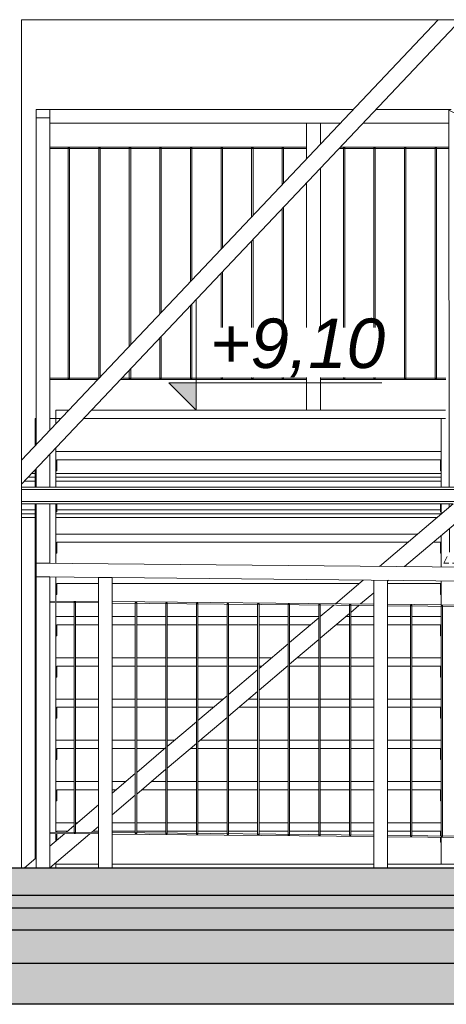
# Model space of a CAD drawing. Header units: centimetres. Extents: x -1103 to 10505, y -997 to 1780.
# Tile 5 of 102: x -55 to 100, y 694 to 1052. Entities that reach past the tile are written whole.
import ezdxf

# ---------------------------------------------------------------- set-up
doc = ezdxf.new("R2010")
doc.units = ezdxf.units.CM
doc.header["$LTSCALE"] = 0.1
doc.header["$MEASUREMENT"] = 0
doc.linetypes.add('Wipeout_Contour', pattern=[1000, 0, -1000])
for name, color, linetype in [('2_barierki.ISTN', 7, 'Continuous'), ('2_dachy.ISTN', 7, 'Continuous'), ('2_lądowisko_IFC.ISTN', 7, 'Continuous'), ('2_stropy.ISTN', 7, 'Continuous'), ('3_wypełnienia.K_IR', 7, 'Continuous'), ('5_wymiary.K_IR', 7, 'Continuous')]:
    doc.layers.add(name, color=color, linetype=linetype)
doc.styles.add('GENERATED_STYLE_3', font='txt')

# ---------------------------------------------------------------- blocks, each defined once
blk = doc.blocks.new('ElemPrzekroju_50_1')
at = {"layer": '2_stropy.ISTN', "linetype": 'Continuous', "lineweight": 0}
blk.add_hatch(color=252, dxfattribs=at).paths.add_polyline_path([(-810.83, 694), (1399.05, 694), (1399.05, 721), (-810.83, 721)])
at = {"layer": '2_stropy.ISTN', "color": 252, "linetype": 'Continuous', "lineweight": 30}
for p, q in [((1399.05, 721), (-810.83, 721)), ((1399.05, 694), (-810.83, 694))]:
    blk.add_line(p, q, dxfattribs=at)
blk = doc.blocks.new('ElemPrzekroju_97_1')
at = {"layer": '2_lądowisko_IFC.ISTN', "color": 252, "linetype": 'Continuous', "lineweight": 9}
for p, q in [((-53.91, 743.55), (-53.91, 1052)), ((105.76, 1052), (-53.91, 883.1)), ((97.51, 1052), (-53.91, 891.83)), ((276.09, 1052), (-53.91, 1052)), ((-41.41, 907), (-41.41, 910)), ((-41.41, 910), (-36.73, 910)), ((-28.48, 910), (100.14, 910)), ((-48.91, 897.12), (-48.91, 907)), ((-48.59, 907), (-48.91, 907)), ((-41.41, 907), (-43.59, 907)), ((-41.41, 907), (-39.57, 907)), ((-41.41, 905.05), (-41.41, 907)), ((-31.31, 907), (98.59, 907)), ((98.59, 907), (98.59, 895)), ((100.11, 907), (98.59, 907)), ((-41.41, 895), (-41.41, 896.32)), ((-41.41, 882), (-41.41, 895)), ((98.59, 895), (-41.41, 895)), ((-41.11, 888), (-41.11, 892)), ((98.29, 892), (-41.11, 892)), ((98.29, 888), (98.29, 892)), ((98.59, 895), (98.59, 882)), ((-48.91, 882), (-48.91, 888.38)), ((-41.41, 888), (-41.11, 888)), ((98.59, 888), (98.29, 888)), ((-51.45, 885.7), (-48.91, 885.7)), ((-50.22, 887), (-48.91, 887)), ((-41.41, 887), (98.59, 887)), ((-41.41, 885.7), (98.59, 885.7)), ((276.09, 882), (-53.91, 882)), ((276.09, 881.2), (-53.91, 881.2)), ((-52.87, 884.2), (-48.91, 884.2)), ((-41.41, 884.2), (98.59, 884.2)), ((276.09, 876.8), (-53.91, 876.8)), ((102.92, 876), (-53.91, 876)), ((-53.91, 873.8), (-48.91, 873.8)), ((-48.91, 746.98), (-48.91, 876)), ((-41.41, 865), (-41.41, 876)), ((-41.11, 873), (-41.11, 876)), ((-41.11, 873.8), (98.29, 873.8)), ((102.92, 876), (76.14, 853.24)), ((111.09, 875.06), (85.3, 853.15)), ((98.29, 873), (98.29, 876)), ((98.59, 876), (98.59, 872.32)), ((-53.91, 872.3), (-48.91, 872.3)), ((-53.91, 871), (-48.91, 871)), ((-41.41, 873), (-41.11, 873)), ((-41.41, 872.3), (98.57, 872.3)), ((-41.41, 871), (97.04, 871)), ((98.59, 873), (98.29, 873)), ((-41.41, 854.4), (-41.41, 865)), ((89.98, 865), (-41.41, 865)), ((98.59, 864.44), (98.59, 853.02)), ((-41.11, 858), (-41.11, 862)), ((86.45, 862), (-41.11, 862)), ((98.29, 862), (95.71, 862)), ((98.29, 858), (98.29, 862)), ((-41.41, 858), (-41.11, 858)), ((98.59, 858), (98.29, 858)), ((-41.41, 840.64), (-41.41, 849.35)), ((-41.11, 843), (-41.11, 847)), ((-25.92, 847), (-41.11, 847)), ((68.8, 847), (-20.92, 847)), ((70.26, 848.25), (60.13, 839.64)), ((79.42, 848.16), (79.08, 847.87)), ((98.29, 847), (79.08, 847)), ((98.29, 843), (98.29, 847)), ((98.59, 847.97), (98.59, 839.26)), ((-41.41, 843), (-41.11, 843)), ((74.08, 843.62), (69.29, 839.55)), ((98.59, 843), (98.29, 843)), ((-41.41, 835), (-41.41, 840.11)), ((59.52, 839.11), (54.61, 834.95)), ((68.67, 839.02), (65.72, 836.51)), ((-41.41, 820), (-41.41, 835)), ((-34.78, 835), (-41.41, 835)), ((-25.92, 835), (-34.28, 835)), ((-12.56, 835), (-20.92, 835)), ((-1.45, 835), (-12.06, 835)), ((9.67, 835), (-0.95, 835)), ((20.78, 835), (10.17, 835)), ((31.89, 835), (21.28, 835)), ((43, 835), (32.39, 835)), ((54.11, 835), (43.5, 835)), ((54.11, 834.52), (43.5, 825.51)), ((65.22, 836.09), (54.61, 827.07)), ((54.67, 835), (54.61, 835)), ((65.22, 835), (63.94, 835)), ((74.08, 835), (65.72, 835)), ((87.44, 835), (79.08, 835)), ((98.55, 835), (87.94, 835)), ((-41.11, 828), (-41.11, 832)), ((-34.78, 832), (-41.11, 832)), ((-25.92, 832), (-34.28, 832)), ((-12.56, 832), (-20.92, 832)), ((-1.45, 832), (-12.06, 832)), ((9.67, 832), (-0.95, 832)), ((20.78, 832), (10.17, 832)), ((31.89, 832), (21.28, 832)), ((43, 832), (32.39, 832)), ((51.14, 832), (43.5, 832)), ((65.22, 832), (60.41, 832)), ((74.08, 832), (65.72, 832)), ((87.44, 832), (79.08, 832)), ((98.29, 832), (87.94, 832)), ((98.29, 828), (98.29, 832)), ((-41.41, 828), (-41.11, 828)), ((98.55, 828), (98.29, 828)), ((43, 825.08), (32.39, 816.06)), ((54.11, 826.65), (43.5, 817.63)), ((-41.41, 805), (-41.41, 820)), ((-34.78, 820), (-41.41, 820)), ((-25.92, 820), (-34.28, 820)), ((-12.56, 820), (-20.92, 820)), ((-1.45, 820), (-12.06, 820)), ((9.67, 820), (-0.95, 820)), ((20.78, 820), (10.17, 820)), ((31.89, 820), (21.28, 820)), ((37.02, 820), (32.39, 820)), ((54.11, 820), (46.29, 820)), ((65.22, 820), (54.61, 820)), ((74.08, 820), (65.72, 820)), ((87.44, 820), (79.08, 820)), ((98.55, 820), (87.94, 820)), ((-41.11, 813), (-41.11, 817)), ((-34.78, 817), (-41.11, 817)), ((-25.92, 817), (-34.28, 817)), ((-12.56, 817), (-20.92, 817)), ((-1.45, 817), (-12.06, 817)), ((9.67, 817), (-0.95, 817)), ((20.78, 817), (10.17, 817)), ((31.89, 817), (21.28, 817)), ((43, 817.21), (32.39, 808.19)), ((33.49, 817), (32.39, 817)), ((43, 817), (42.76, 817)), ((54.11, 817), (43.5, 817)), ((65.22, 817), (54.61, 817)), ((74.08, 817), (65.72, 817)), ((87.44, 817), (79.08, 817)), ((98.29, 817), (87.94, 817)), ((98.29, 813), (98.29, 817)), ((-41.41, 813), (-41.11, 813)), ((31.89, 815.64), (21.28, 806.62)), ((98.55, 813), (98.29, 813)), ((20.78, 806.2), (10.17, 797.18)), ((31.89, 807.77), (21.28, 798.75)), ((-41.41, 790), (-41.41, 805)), ((-34.78, 805), (-41.41, 805)), ((-41.11, 798), (-41.11, 802)), ((-34.78, 802), (-41.11, 802)), ((-25.92, 805), (-34.28, 805)), ((-25.92, 802), (-34.28, 802)), ((-12.56, 805), (-20.92, 805)), ((-12.56, 802), (-20.92, 802)), ((-1.45, 805), (-12.06, 805)), ((-1.45, 802), (-12.06, 802)), ((9.67, 805), (-0.95, 805)), ((9.67, 802), (-0.95, 802)), ((19.37, 805), (10.17, 805)), ((15.84, 802), (10.17, 802)), ((31.89, 802), (25.1, 802)), ((31.89, 805), (28.63, 805)), ((43, 805), (32.39, 805)), ((43, 802), (32.39, 802)), ((54.11, 805), (43.5, 805)), ((54.11, 802), (43.5, 802)), ((65.22, 805), (54.61, 805)), ((65.22, 802), (54.61, 802)), ((74.08, 805), (65.72, 805)), ((74.08, 802), (65.72, 802)), ((87.44, 805), (79.08, 805)), ((87.44, 802), (79.08, 802)), ((98.55, 805), (87.94, 805)), ((98.29, 802), (87.94, 802)), ((98.29, 798), (98.29, 802)), ((-41.41, 798), (-41.11, 798)), ((9.67, 796.76), (-0.95, 787.74)), ((20.78, 798.32), (10.17, 789.31)), ((98.55, 798), (98.29, 798)), ((-41.41, 775), (-41.41, 790)), ((-34.78, 790), (-41.41, 790)), ((-25.92, 790), (-34.28, 790)), ((-12.56, 790), (-20.92, 790)), ((-1.45, 790), (-12.06, 790)), ((1.71, 790), (-0.95, 790)), ((9.67, 788.88), (-0.95, 779.87)), ((20.78, 790), (10.98, 790)), ((31.89, 790), (21.28, 790)), ((43, 790), (32.39, 790)), ((54.11, 790), (43.5, 790)), ((65.22, 790), (54.61, 790)), ((74.08, 790), (65.72, 790)), ((87.44, 790), (79.08, 790)), ((98.55, 790), (87.94, 790)), ((-41.11, 783), (-41.11, 787)), ((-34.78, 787), (-41.11, 787)), ((-25.92, 787), (-34.28, 787)), ((-12.56, 787), (-20.92, 787)), ((-1.45, 787.32), (-12.06, 778.3)), ((-1.82, 787), (-12.06, 787)), ((9.67, 787), (7.45, 787)), ((20.78, 787), (10.17, 787)), ((31.89, 787), (21.28, 787)), ((43, 787), (32.39, 787)), ((54.11, 787), (43.5, 787)), ((65.22, 787), (54.61, 787)), ((74.08, 787), (65.72, 787)), ((87.44, 787), (79.08, 787)), ((98.29, 787), (87.94, 787)), ((98.29, 783), (98.29, 787)), ((-41.41, 783), (-41.11, 783)), ((98.55, 783), (98.29, 783)), ((-12.56, 777.87), (-20.92, 770.77)), ((-1.45, 779.44), (-12.06, 770.43)), ((-41.41, 760), (-41.41, 775)), ((-34.78, 775), (-41.41, 775)), ((-25.92, 775), (-34.28, 775)), ((-15.94, 775), (-20.92, 775)), ((-1.45, 775), (-6.67, 775)), ((9.67, 775), (-0.95, 775)), ((20.78, 775), (10.17, 775)), ((31.89, 775), (21.28, 775)), ((43, 775), (32.39, 775)), ((54.11, 775), (43.5, 775)), ((65.22, 775), (54.61, 775)), ((74.08, 775), (65.72, 775)), ((87.44, 775), (79.08, 775)), ((98.55, 775), (87.94, 775)), ((-41.11, 768), (-41.11, 772)), ((-34.78, 772), (-41.11, 772)), ((-25.92, 772), (-34.28, 772)), ((-19.47, 772), (-20.92, 772)), ((-12.56, 770), (-20.92, 762.9)), ((-1.45, 772), (-10.2, 772)), ((9.67, 772), (-0.95, 772)), ((20.78, 772), (10.17, 772)), ((31.89, 772), (21.28, 772)), ((43, 772), (32.39, 772)), ((54.11, 772), (43.5, 772)), ((65.22, 772), (54.61, 772)), ((74.08, 772), (65.72, 772)), ((87.44, 772), (79.08, 772)), ((98.29, 772), (87.94, 772)), ((98.29, 768), (98.29, 772)), ((-41.41, 768), (-41.11, 768)), ((-25.92, 766.52), (-34.28, 759.42)), ((98.55, 768), (98.29, 768)), ((-41.41, 756.64), (-41.41, 760)), ((-34.78, 760), (-41.41, 760)), ((-34.78, 758.99), (-37.6, 756.6)), ((-33.59, 760), (-34.28, 760)), ((-12.56, 760), (-20.92, 760)), ((-1.45, 760), (-12.06, 760)), ((9.67, 760), (-0.95, 760)), ((20.78, 760), (10.17, 760)), ((31.89, 760), (21.28, 760)), ((43, 760), (32.39, 760)), ((54.11, 760), (43.5, 760)), ((65.22, 760), (54.61, 760)), ((74.08, 760), (65.72, 760)), ((87.44, 760), (79.08, 760)), ((98.55, 760), (87.94, 760)), ((-38.21, 756.08), (-43.59, 751.51)), ((-29.05, 755.99), (-43.59, 743.63)), ((-41.41, 753.36), (-41.41, 756.11)), ((-41.11, 756.64), (-41.11, 757)), ((-37.12, 757), (-41.11, 757)), ((-41.11, 753.61), (-41.11, 756.11)), ((-25.92, 758.65), (-28.44, 756.51)), ((-25.92, 757), (-27.86, 757)), ((-12.56, 757), (-20.92, 757)), ((-1.45, 757), (-12.06, 757)), ((9.67, 757), (-0.95, 757)), ((20.78, 757), (10.17, 757)), ((31.89, 757), (21.28, 757)), ((43, 757), (32.39, 757)), ((54.11, 757), (43.5, 757)), ((65.22, 757), (54.61, 757)), ((74.08, 757), (65.72, 757)), ((87.44, 757), (79.08, 757)), ((98.29, 757), (87.94, 757)), ((98.29, 755.26), (98.29, 757)), ((98.29, 753), (98.29, 754.73)), ((98.59, 753), (98.29, 753)), ((98.59, 754.73), (98.59, 745)), ((-48.59, 747.26), (-52.96, 743.55)), ((-41.41, 745), (-41.41, 745.48)), ((-41.41, 743.55), (-41.41, 745)), ((-41.41, 745), (-25.92, 745)), ((-20.92, 745), (74.08, 745)), ((79.08, 745), (174.08, 745))]:
    blk.add_line(p, q, dxfattribs=at)
at = {"layer": '2_lądowisko_IFC.ISTN', "color": 252, "linetype": 'Continuous', "lineweight": 30}
for p, q in [((1591.14, 729), (-878.91, 729)), ((-878.91, 709), (1591.14, 709))]:
    blk.add_line(p, q, dxfattribs=at)
blk = doc.blocks.new('ElemPrzekroju_112_1')
at = {"layer": '2_dachy.ISTN', "linetype": 'Continuous', "lineweight": 0}
blk.add_hatch(color=252, dxfattribs=at).paths.add_polyline_path([(-823.91, 743.55), (-823.91, 733.54), (1566.14, 733.54), (1566.14, 743.55)])
at = {"layer": '2_dachy.ISTN', "color": 252, "linetype": 'Continuous', "lineweight": 30}
for p, q in [((1566.14, 743.55), (-823.91, 743.55)), ((1566.14, 733.54), (-823.91, 733.54))]:
    blk.add_line(p, q, dxfattribs=at)
blk = doc.blocks.new('ElemPrzekroju_146_1')
at = {"layer": '2_barierki.ISTN', "color": 252, "linetype": 'Continuous', "lineweight": 0}
for p, q in [((-48.61, 849.42), (-48.59, 854.42)), ((-48.59, 854.42), (-43.59, 854.42)), ((271.64, 851.31), (-48.59, 854.42)), ((-45.53, 849.39), (-48.61, 849.42)), ((-25.92, 849.2), (-43.59, 849.37)), ((271.59, 846.31), (-20.92, 849.15)), ((271.59, 846.31), (271.64, 851.31)), ((266.59, 846.31), (266.64, 846.31)), ((271.54, 846.31), (271.59, 846.31))]:
    blk.add_line(p, q, dxfattribs=at)
blk = doc.blocks.new('ElemPrzekroju_147_1')
at = {"layer": '2_barierki.ISTN', "color": 252, "linetype": 'Continuous', "lineweight": 0}
for p, q in [((-25.92, 756.46), (-43.59, 756.63)), ((-25.92, 755.96), (-43.59, 756.13)), ((74.08, 755.48), (-20.92, 756.41)), ((74.08, 754.98), (-20.92, 755.91)), ((174.08, 754.51), (79.08, 755.43)), ((174.08, 754.01), (79.08, 754.93)), ((198.95, 754.26), (179.08, 754.46)), ((198.95, 753.76), (179.08, 753.96))]:
    blk.add_line(p, q, dxfattribs=at)
blk = doc.blocks.new('ElemPrzekroju_148_1')
at = {"layer": '2_barierki.ISTN', "color": 252, "linetype": 'Continuous', "lineweight": 0}
for p, q in [((-25.92, 840.46), (-43.59, 840.63)), ((-25.92, 839.96), (-43.59, 840.13)), ((74.08, 839.48), (-20.92, 840.41)), ((74.08, 838.98), (-20.92, 839.91)), ((174.08, 838.51), (79.08, 839.43)), ((174.08, 838.01), (79.08, 838.93)), ((266.64, 837.6), (179.08, 838.46)), ((266.64, 837.1), (179.08, 837.96))]:
    blk.add_line(p, q, dxfattribs=at)
blk = doc.blocks.new('ElemPrzekroju_149_1')
at = {"layer": '2_barierki.ISTN', "color": 252, "linetype": 'Continuous', "lineweight": 0}
for p, q in [((-48.61, 849.37), (-48.61, 849.42)), ((-48.59, 849.37), (-48.61, 849.37))]:
    blk.add_line(p, q, dxfattribs=at)
blk = doc.blocks.new('ElemPrzekroju_150_1')
at = {"layer": '2_barierki.ISTN', "color": 252, "linetype": 'Continuous', "lineweight": 0}
for p, q in [((-48.59, 1016.37), (-43.59, 1016.37)), ((-48.59, 897.46), (-48.59, 1016.37)), ((-43.59, 902.75), (-43.59, 1016.37)), ((-43.59, 882), (-43.59, 894.02)), ((-48.59, 882), (-48.59, 888.73)), ((-48.59, 854.42), (-48.59, 876)), ((-43.59, 854.42), (-43.59, 876))]:
    blk.add_line(p, q, dxfattribs=at)
blk = doc.blocks.new('ElemPrzekroju_151_1')
at = {"layer": '2_barierki.ISTN', "color": 252, "linetype": 'Continuous', "lineweight": 0}
for p, q in [((-48.59, 1019.37), (-43.59, 1019.37)), ((-48.59, 1016.37), (-48.59, 1019.37)), ((-43.59, 1016.37), (-43.59, 1019.37))]:
    blk.add_line(p, q, dxfattribs=at)
blk = doc.blocks.new('ElemPrzekroju_152_1')
at = {"layer": '2_barierki.ISTN', "color": 252, "linetype": 'Continuous', "lineweight": 0}
for p, q in [((-43.59, 1019.37), (66.66, 1019.37)), ((74.91, 1019.37), (102.19, 1019.37)), ((123.59, 1019.37), (147.26, 1019.37)), ((155.52, 1019.37), (263.59, 1019.37)), ((-43.59, 1014.37), (49.68, 1014.37)), ((54.68, 1014.37), (61.93, 1014.37)), ((70.19, 1014.37), (101.3, 1014.37)), ((106.34, 1014.37), (115.5, 1014.37))]:
    blk.add_line(p, q, dxfattribs=at)
blk = doc.blocks.new('ElemPrzekroju_153_1')
at = {"layer": '2_barierki.ISTN', "color": 252, "linetype": 'Continuous', "lineweight": 0}
for p, q in [((-43.59, 921.62), (-36.96, 921.62)), ((-43.59, 921.12), (-26.23, 921.12)), ((-36.96, 921.62), (-36.46, 921.62)), ((-36.46, 921.62), (-25.85, 921.62)), ((-25.85, 921.62), (-25.75, 921.62)), ((-17.97, 921.12), (49.68, 921.12)), ((-17.5, 921.62), (-14.74, 921.62)), ((-14.74, 921.62), (-14.24, 921.62)), ((-14.24, 921.62), (-3.63, 921.62)), ((-3.63, 921.62), (-3.13, 921.62)), ((-3.13, 921.62), (7.48, 921.62)), ((7.48, 921.62), (7.98, 921.62)), ((7.98, 921.62), (18.59, 921.62)), ((18.59, 921.62), (19.09, 921.62)), ((19.09, 921.62), (29.71, 921.62)), ((29.71, 921.62), (30.21, 921.62)), ((30.21, 921.62), (40.82, 921.62)), ((40.82, 921.62), (41.32, 921.62)), ((41.32, 921.62), (49.68, 921.62)), ((54.68, 921.62), (63.04, 921.62)), ((54.68, 921.12), (100.26, 921.12)), ((63.04, 921.62), (63.54, 921.62)), ((63.54, 921.62), (74.15, 921.62)), ((74.15, 921.62), (74.65, 921.62)), ((74.65, 921.62), (85.26, 921.62)), ((85.26, 921.62), (85.76, 921.62)), ((85.76, 921.62), (96.37, 921.62)), ((96.37, 921.62), (96.87, 921.62)), ((96.87, 921.62), (100.27, 921.62)), ((106.34, 921.62), (107.48, 921.62)), ((106.34, 921.12), (115.63, 921.12)), ((107.48, 921.62), (107.98, 921.62)), ((107.98, 921.62), (115.63, 921.62)), ((123.89, 921.62), (129.71, 921.62)), ((123.89, 921.12), (149.68, 921.12)), ((129.71, 921.62), (130.21, 921.62)), ((130.21, 921.62), (140.82, 921.62)), ((140.82, 921.62), (141.32, 921.62)), ((141.32, 921.62), (149.68, 921.62)), ((154.68, 921.62), (163.04, 921.62)), ((154.68, 921.12), (240.14, 921.12)), ((163.04, 921.62), (163.54, 921.62)), ((163.54, 921.62), (174.15, 921.62)), ((174.15, 921.62), (174.65, 921.62)), ((174.65, 921.62), (185.26, 921.62)), ((185.26, 921.62), (185.76, 921.62)), ((185.76, 921.62), (196.37, 921.62)), ((196.37, 921.62), (196.87, 921.62)), ((196.87, 921.62), (207.48, 921.62)), ((207.48, 921.62), (207.98, 921.62)), ((207.98, 921.62), (218.59, 921.62)), ((218.59, 921.62), (219.09, 921.62)), ((219.09, 921.62), (229.71, 921.62)), ((229.71, 921.62), (230.21, 921.62)), ((230.21, 921.62), (239.67, 921.62)), ((247.93, 921.62), (249.68, 921.62)), ((248.4, 921.12), (249.68, 921.12)), ((254.68, 921.62), (263.04, 921.62)), ((254.68, 921.12), (263.29, 921.12)), ((263.04, 921.62), (263.29, 921.62))]:
    blk.add_line(p, q, dxfattribs=at)
blk = doc.blocks.new('ElemPrzekroju_154_1')
at = {"layer": '2_barierki.ISTN', "color": 252, "linetype": 'Continuous', "lineweight": 0}
for p, q in [((-43.59, 1005.62), (49.68, 1005.62)), ((-43.59, 1005.12), (-36.96, 1005.12)), ((-36.96, 1005.12), (-36.46, 1005.12)), ((-36.46, 1005.12), (-25.85, 1005.12)), ((-25.85, 1005.12), (-25.35, 1005.12)), ((-25.35, 1005.12), (-14.74, 1005.12)), ((-14.74, 1005.12), (-14.24, 1005.12)), ((-14.24, 1005.12), (-3.63, 1005.12)), ((-3.63, 1005.12), (-3.13, 1005.12)), ((-3.13, 1005.12), (7.48, 1005.12)), ((7.48, 1005.12), (7.98, 1005.12)), ((7.98, 1005.12), (18.59, 1005.12)), ((18.59, 1005.12), (19.09, 1005.12)), ((19.09, 1005.12), (29.71, 1005.12)), ((29.71, 1005.12), (30.21, 1005.12)), ((30.21, 1005.12), (40.82, 1005.12)), ((40.82, 1005.12), (41.32, 1005.12)), ((41.32, 1005.12), (49.68, 1005.12)), ((61.44, 1005.12), (63.04, 1005.12)), ((61.91, 1005.62), (101.2, 1005.62)), ((63.04, 1005.12), (63.54, 1005.12)), ((63.54, 1005.12), (74.15, 1005.12)), ((74.15, 1005.12), (74.65, 1005.12)), ((74.65, 1005.12), (85.26, 1005.12)), ((85.26, 1005.12), (85.76, 1005.12)), ((85.76, 1005.12), (96.37, 1005.12)), ((96.37, 1005.12), (96.87, 1005.12)), ((96.87, 1005.12), (101.2, 1005.12)), ((106.34, 1005.62), (109.03, 1005.62)), ((106.34, 1005.12), (107.48, 1005.12)), ((107.48, 1005.12), (107.98, 1005.12)), ((107.98, 1005.12), (109.03, 1005.12)), ((109.53, 1005.62), (115.51, 1005.62)), ((109.53, 1005.12), (115.51, 1005.12)), ((123.59, 1005.62), (149.68, 1005.62)), ((123.59, 1005.12), (129.71, 1005.12)), ((129.71, 1005.12), (130.21, 1005.12)), ((130.21, 1005.12), (140.82, 1005.12)), ((140.82, 1005.12), (141.32, 1005.12)), ((141.32, 1005.12), (149.68, 1005.12)), ((154.68, 1005.62), (160.26, 1005.62)), ((154.68, 1005.12), (160.73, 1005.12)), ((168.52, 1005.62), (249.68, 1005.62)), ((168.99, 1005.12), (174.15, 1005.12)), ((174.15, 1005.12), (174.65, 1005.12)), ((174.65, 1005.12), (185.26, 1005.12)), ((185.26, 1005.12), (185.76, 1005.12)), ((185.76, 1005.12), (196.37, 1005.12)), ((196.37, 1005.12), (196.87, 1005.12)), ((196.87, 1005.12), (207.48, 1005.12)), ((207.48, 1005.12), (207.98, 1005.12)), ((207.98, 1005.12), (218.59, 1005.12)), ((218.59, 1005.12), (219.09, 1005.12)), ((219.09, 1005.12), (229.71, 1005.12)), ((229.71, 1005.12), (230.21, 1005.12)), ((230.21, 1005.12), (240.82, 1005.12)), ((240.82, 1005.12), (241.32, 1005.12)), ((241.32, 1005.12), (249.68, 1005.12)), ((254.68, 1005.62), (263.59, 1005.62)), ((254.68, 1005.12), (263.04, 1005.12)), ((263.04, 1005.12), (263.54, 1005.12)), ((263.54, 1005.12), (263.59, 1005.12))]:
    blk.add_line(p, q, dxfattribs=at)
blk = doc.blocks.new('ElemPrzekroju_168_1')
at = {"layer": '2_barierki.ISTN', "color": 252, "linetype": 'Continuous', "lineweight": 0}
for p, q in [((103.84, 1017.93), (101.34, 1019.05)), ((101.34, 1017.93), (101.34, 1019.05)), ((101.53, 882), (101.34, 1017.93)), ((106.31, 1016.83), (103.84, 1017.93)), ((106.16, 882), (106.34, 1016.8)), ((106.34, 1016.8), (106.31, 1016.83)), ((106.34, 1016.8), (106.34, 1014.1)), ((101.54, 874.82), (101.54, 876)), ((106.12, 858.43), (106.14, 870.86)), ((101.56, 858.43), (101.55, 866.96)), ((99.52, 854.35), (100.74, 856.79)), ((101.42, 854.35), (99.52, 854.35)), ((104.08, 854.35), (102.67, 854.35)), ((104.57, 855.33), (104.08, 854.35))]:
    blk.add_line(p, q, dxfattribs=at)
blk = doc.blocks.new('ElemPrzekroju_408_1')
at = {"layer": '2_barierki.ISTN', "color": 252, "linetype": 'Continuous', "lineweight": 0}
for p, q in [((74.08, 743.55), (74.08, 848.24)), ((79.08, 743.55), (79.08, 848.18))]:
    blk.add_line(p, q, dxfattribs=at)
blk = doc.blocks.new('ElemPrzekroju_415_1')
at = {"layer": '2_barierki.ISTN', "color": 252, "linetype": 'Continuous', "lineweight": 0}
for p, q in [((98.55, 838.99), (99.05, 838.99)), ((98.55, 754.99), (98.55, 838.99)), ((99.05, 754.99), (99.05, 838.99)), ((98.55, 754.99), (99.05, 754.99))]:
    blk.add_line(p, q, dxfattribs=at)
blk = doc.blocks.new('ElemPrzekroju_416_1')
at = {"layer": '2_barierki.ISTN', "color": 252, "linetype": 'Continuous', "lineweight": 0}
for p, q in [((87.44, 839.1), (87.94, 839.1)), ((87.44, 755.1), (87.44, 839.1)), ((87.94, 755.1), (87.94, 839.1)), ((87.44, 755.1), (87.94, 755.1))]:
    blk.add_line(p, q, dxfattribs=at)
blk = doc.blocks.new('ElemPrzekroju_417_1')
at = {"layer": '2_barierki.ISTN', "color": 252, "linetype": 'Continuous', "lineweight": 0}
for p, q in [((-25.92, 849.22), (-20.92, 849.17)), ((-25.92, 743.55), (-25.92, 849.22)), ((-20.92, 743.55), (-20.92, 849.17))]:
    blk.add_line(p, q, dxfattribs=at)
blk = doc.blocks.new('ElemPrzekroju_418_1')
at = {"layer": '2_barierki.ISTN', "color": 252, "linetype": 'Continuous', "lineweight": 0}
for p, q in [((65.22, 839.32), (65.72, 839.32)), ((65.22, 755.32), (65.22, 839.32)), ((65.72, 755.32), (65.72, 839.32)), ((65.22, 755.32), (65.72, 755.32))]:
    blk.add_line(p, q, dxfattribs=at)
blk = doc.blocks.new('ElemPrzekroju_419_1')
at = {"layer": '2_barierki.ISTN', "color": 252, "linetype": 'Continuous', "lineweight": 0}
for p, q in [((54.11, 839.43), (54.61, 839.43)), ((54.11, 755.43), (54.11, 839.43)), ((54.61, 755.43), (54.61, 839.43)), ((54.11, 755.43), (54.61, 755.43))]:
    blk.add_line(p, q, dxfattribs=at)
blk = doc.blocks.new('ElemPrzekroju_420_1')
at = {"layer": '2_barierki.ISTN', "color": 252, "linetype": 'Continuous', "lineweight": 0}
for p, q in [((43, 839.54), (43.5, 839.54)), ((43, 755.54), (43, 839.54)), ((43.5, 755.54), (43.5, 839.54)), ((43, 755.54), (43.5, 755.54))]:
    blk.add_line(p, q, dxfattribs=at)
blk = doc.blocks.new('ElemPrzekroju_421_1')
at = {"layer": '2_barierki.ISTN', "color": 252, "linetype": 'Continuous', "lineweight": 0}
for p, q in [((31.89, 839.65), (32.39, 839.65)), ((31.89, 755.65), (31.89, 839.65)), ((32.39, 755.65), (32.39, 839.65)), ((31.89, 755.65), (32.39, 755.65))]:
    blk.add_line(p, q, dxfattribs=at)
blk = doc.blocks.new('ElemPrzekroju_422_1')
at = {"layer": '2_barierki.ISTN', "color": 252, "linetype": 'Continuous', "lineweight": 0}
for p, q in [((20.78, 839.76), (21.28, 839.76)), ((20.78, 755.76), (20.78, 839.76)), ((21.28, 755.76), (21.28, 839.76)), ((20.78, 755.76), (21.28, 755.76))]:
    blk.add_line(p, q, dxfattribs=at)
blk = doc.blocks.new('ElemPrzekroju_423_1')
at = {"layer": '2_barierki.ISTN', "color": 252, "linetype": 'Continuous', "lineweight": 0}
for p, q in [((9.67, 839.87), (10.17, 839.87)), ((9.67, 755.87), (9.67, 839.87)), ((10.17, 755.87), (10.17, 839.87)), ((9.67, 755.87), (10.17, 755.87))]:
    blk.add_line(p, q, dxfattribs=at)
blk = doc.blocks.new('ElemPrzekroju_424_1')
at = {"layer": '2_barierki.ISTN', "color": 252, "linetype": 'Continuous', "lineweight": 0}
for p, q in [((-1.45, 839.98), (-0.95, 839.98)), ((-1.45, 755.98), (-1.45, 839.98)), ((-0.95, 755.98), (-0.95, 839.98)), ((-1.45, 755.98), (-0.95, 755.98))]:
    blk.add_line(p, q, dxfattribs=at)
blk = doc.blocks.new('ElemPrzekroju_425_1')
at = {"layer": '2_barierki.ISTN', "color": 252, "linetype": 'Continuous', "lineweight": 0}
for p, q in [((-12.56, 840.09), (-12.06, 840.09)), ((-12.56, 756.09), (-12.56, 840.09)), ((-12.06, 756.09), (-12.06, 840.09)), ((-12.56, 756.09), (-12.06, 756.09))]:
    blk.add_line(p, q, dxfattribs=at)
blk = doc.blocks.new('ElemPrzekroju_426_1')
at = {"layer": '2_barierki.ISTN', "color": 252, "linetype": 'Continuous', "lineweight": 0}
for p, q in [((-34.78, 840.31), (-34.28, 840.3)), ((-34.78, 756.31), (-34.78, 840.31)), ((-34.28, 756.3), (-34.28, 840.3)), ((-34.78, 756.31), (-34.28, 756.3))]:
    blk.add_line(p, q, dxfattribs=at)
blk = doc.blocks.new('ElemPrzekroju_427_1')
at = {"layer": '2_barierki.ISTN', "color": 252, "linetype": 'Continuous', "lineweight": 0}
for p, q in [((49.68, 1014.37), (54.68, 1014.37)), ((49.68, 1001.41), (49.68, 1014.37)), ((54.68, 1006.7), (54.68, 1014.37)), ((54.68, 910), (54.68, 997.96)), ((49.68, 910), (49.68, 992.67))]:
    blk.add_line(p, q, dxfattribs=at)
blk = doc.blocks.new('ElemPrzekroju_428_1')
at = {"layer": '2_barierki.ISTN', "color": 252, "linetype": 'Continuous', "lineweight": 0}
for p, q in [((-36.96, 1005.37), (-36.46, 1005.37)), ((-36.96, 1005.12), (-36.96, 1005.37)), ((-36.96, 921.62), (-36.96, 1005.12)), ((-36.46, 1005.12), (-36.46, 1005.37)), ((-36.46, 921.62), (-36.46, 1005.12)), ((-36.96, 921.37), (-36.96, 921.62)), ((-36.96, 921.37), (-36.46, 921.37)), ((-36.46, 921.37), (-36.46, 921.62))]:
    blk.add_line(p, q, dxfattribs=at)
blk = doc.blocks.new('ElemPrzekroju_429_1')
at = {"layer": '2_barierki.ISTN', "color": 252, "linetype": 'Continuous', "lineweight": 0}
for p, q in [((-25.85, 1005.37), (-25.35, 1005.37)), ((-25.85, 1005.12), (-25.85, 1005.37)), ((-25.85, 921.62), (-25.85, 1005.12)), ((-25.35, 1005.12), (-25.35, 1005.37)), ((-25.35, 922.04), (-25.35, 1005.12)), ((-25.85, 921.51), (-25.85, 921.62))]:
    blk.add_line(p, q, dxfattribs=at)
blk = doc.blocks.new('ElemPrzekroju_430_1')
at = {"layer": '2_barierki.ISTN', "color": 252, "linetype": 'Continuous', "lineweight": 0}
for p, q in [((-14.74, 1005.37), (-14.24, 1005.37)), ((-14.74, 1005.12), (-14.74, 1005.37)), ((-14.74, 933.27), (-14.74, 1005.12)), ((-14.24, 1005.12), (-14.24, 1005.37)), ((-14.24, 933.8), (-14.24, 1005.12)), ((-14.74, 921.62), (-14.74, 924.53)), ((-14.24, 921.62), (-14.24, 925.06)), ((-14.74, 921.37), (-14.74, 921.62)), ((-14.74, 921.37), (-14.24, 921.37)), ((-14.24, 921.37), (-14.24, 921.62))]:
    blk.add_line(p, q, dxfattribs=at)
blk = doc.blocks.new('ElemPrzekroju_431_1')
at = {"layer": '2_barierki.ISTN', "color": 252, "linetype": 'Continuous', "lineweight": 0}
for p, q in [((-3.63, 1005.37), (-3.13, 1005.37)), ((-3.63, 1005.12), (-3.63, 1005.37)), ((-3.63, 945.02), (-3.63, 1005.12)), ((-3.13, 1005.12), (-3.13, 1005.37)), ((-3.13, 945.55), (-3.13, 1005.12)), ((-3.63, 921.62), (-3.63, 936.29)), ((-3.13, 921.62), (-3.13, 936.81)), ((-3.63, 921.37), (-3.63, 921.62)), ((-3.63, 921.37), (-3.13, 921.37)), ((-3.13, 921.37), (-3.13, 921.62))]:
    blk.add_line(p, q, dxfattribs=at)
blk = doc.blocks.new('ElemPrzekroju_432_1')
at = {"layer": '2_barierki.ISTN', "color": 252, "linetype": 'Continuous', "lineweight": 0}
for p, q in [((7.48, 1005.37), (7.98, 1005.37)), ((7.48, 1005.12), (7.48, 1005.37)), ((7.48, 956.77), (7.48, 1005.12)), ((7.98, 1005.12), (7.98, 1005.37)), ((7.98, 957.3), (7.98, 1005.12)), ((7.48, 921.62), (7.48, 948.04)), ((7.98, 921.62), (7.98, 948.57)), ((7.48, 921.37), (7.48, 921.62)), ((7.48, 921.37), (7.98, 921.37)), ((7.98, 921.37), (7.98, 921.62))]:
    blk.add_line(p, q, dxfattribs=at)
blk = doc.blocks.new('ElemPrzekroju_433_1')
at = {"layer": '2_barierki.ISTN', "color": 252, "linetype": 'Continuous', "lineweight": 0}
for p, q in [((18.59, 1005.37), (19.09, 1005.37)), ((18.59, 1005.12), (18.59, 1005.37)), ((18.59, 968.53), (18.59, 1005.12)), ((19.09, 1005.12), (19.09, 1005.37)), ((19.09, 969.06), (19.09, 1005.12)), ((18.59, 921.62), (18.59, 959.79)), ((19.09, 921.62), (19.09, 960.32)), ((18.59, 921.37), (18.59, 921.62)), ((18.59, 921.37), (19.09, 921.37)), ((19.09, 921.37), (19.09, 921.62))]:
    blk.add_line(p, q, dxfattribs=at)
blk = doc.blocks.new('ElemPrzekroju_434_1')
at = {"layer": '2_barierki.ISTN', "color": 252, "linetype": 'Continuous', "lineweight": 0}
for p, q in [((29.71, 1005.37), (30.21, 1005.37)), ((29.71, 1005.12), (29.71, 1005.37)), ((29.71, 980.28), (29.71, 1005.12)), ((30.21, 1005.12), (30.21, 1005.37)), ((30.21, 980.81), (30.21, 1005.12)), ((29.71, 921.62), (29.71, 971.55)), ((30.21, 921.62), (30.21, 972.08)), ((29.71, 921.37), (29.71, 921.62)), ((29.71, 921.37), (30.21, 921.37)), ((30.21, 921.37), (30.21, 921.62))]:
    blk.add_line(p, q, dxfattribs=at)
blk = doc.blocks.new('ElemPrzekroju_435_1')
at = {"layer": '2_barierki.ISTN', "color": 252, "linetype": 'Continuous', "lineweight": 0}
for p, q in [((40.82, 1005.37), (41.32, 1005.37)), ((40.82, 1005.12), (40.82, 1005.37)), ((40.82, 992.03), (40.82, 1005.12)), ((41.32, 1005.12), (41.32, 1005.37)), ((41.32, 992.56), (41.32, 1005.12)), ((40.82, 921.62), (40.82, 983.3)), ((41.32, 921.62), (41.32, 983.83)), ((40.82, 921.37), (40.82, 921.62)), ((40.82, 921.37), (41.32, 921.37)), ((41.32, 921.37), (41.32, 921.62))]:
    blk.add_line(p, q, dxfattribs=at)
blk = doc.blocks.new('ElemPrzekroju_437_1')
at = {"layer": '2_barierki.ISTN', "color": 252, "linetype": 'Continuous', "lineweight": 0}
for p, q in [((63.04, 1005.37), (63.54, 1005.37)), ((63.04, 1005.12), (63.04, 1005.37)), ((63.04, 921.62), (63.04, 1005.12)), ((63.54, 1005.12), (63.54, 1005.37)), ((63.54, 921.62), (63.54, 1005.12)), ((63.04, 921.37), (63.04, 921.62)), ((63.04, 921.37), (63.54, 921.37)), ((63.54, 921.37), (63.54, 921.62))]:
    blk.add_line(p, q, dxfattribs=at)
blk = doc.blocks.new('ElemPrzekroju_438_1')
at = {"layer": '2_barierki.ISTN', "color": 252, "linetype": 'Continuous', "lineweight": 0}
for p, q in [((74.15, 1005.37), (74.65, 1005.37)), ((74.15, 1005.12), (74.15, 1005.37)), ((74.15, 921.62), (74.15, 1005.12)), ((74.65, 1005.12), (74.65, 1005.37)), ((74.65, 921.62), (74.65, 1005.12)), ((74.15, 921.37), (74.15, 921.62)), ((74.15, 921.37), (74.65, 921.37)), ((74.65, 921.37), (74.65, 921.62))]:
    blk.add_line(p, q, dxfattribs=at)
blk = doc.blocks.new('ElemPrzekroju_439_1')
at = {"layer": '2_barierki.ISTN', "color": 252, "linetype": 'Continuous', "lineweight": 0}
for p, q in [((85.26, 1005.37), (85.76, 1005.37)), ((85.26, 1005.12), (85.26, 1005.37)), ((85.26, 921.62), (85.26, 1005.12)), ((85.76, 1005.12), (85.76, 1005.37)), ((85.76, 921.62), (85.76, 1005.12)), ((85.26, 921.37), (85.26, 921.62)), ((85.26, 921.37), (85.76, 921.37)), ((85.76, 921.37), (85.76, 921.62))]:
    blk.add_line(p, q, dxfattribs=at)
blk = doc.blocks.new('ElemPrzekroju_440_1')
at = {"layer": '2_barierki.ISTN', "color": 252, "linetype": 'Continuous', "lineweight": 0}
for p, q in [((96.37, 1005.37), (96.87, 1005.37)), ((96.37, 1005.12), (96.37, 1005.37)), ((96.37, 921.62), (96.37, 1005.12)), ((96.87, 1005.12), (96.87, 1005.37)), ((96.87, 921.62), (96.87, 1005.12)), ((96.37, 921.37), (96.37, 921.62)), ((96.37, 921.37), (96.87, 921.37)), ((96.87, 921.37), (96.87, 921.62))]:
    blk.add_line(p, q, dxfattribs=at)
blk = doc.blocks.new('ElemPrzekroju_520_1')
at = {"layer": '2_barierki.ISTN', "color": 252, "linetype": 'Continuous', "lineweight": 0}
for p, q in [((-48.59, 849.41), (-43.59, 849.38)), ((-48.59, 743.55), (-48.59, 849.41)), ((-43.59, 743.55), (-43.59, 849.38))]:
    blk.add_line(p, q, dxfattribs=at)
blk = doc.blocks.new('Wymiary_2_1', base_point=(9.61, 910))
at = {"layer": '5_wymiary.K_IR', "linetype": 'Continuous', "lineweight": 0}
blk.add_hatch(color=252, dxfattribs=at).paths.add_polyline_path([(9.61, 910), (9.61, 920), (-0.39, 920)])
at = {"layer": '5_wymiary.K_IR', "color": 252, "linetype": 'Continuous', "lineweight": 0}
for p, q in [((9.61, 910), (9.61, 950)), ((9.61, 910), (-0.39, 920)), ((-0.39, 920), (9.61, 920)), ((9.61, 920), (76.99, 920)), ((9.61, 910), (2.11, 910)), ((9.61, 910), (17.11, 910))]:
    blk.add_line(p, q, dxfattribs=at)
at = {"color": 254, "linetype": 'Wipeout_Contour', "lineweight": 0, "ltscale": 3730.581661}
blk.add_wipeout([(14.61, 922), (76.99, 922), (76.99, 940), (14.61, 940)], dxfattribs=at).dxf.layer = '5_wymiary.K_IR'
at = {"layer": '5_wymiary.K_IR', "color": 252, "lineweight": 0, "insert": (14.61, 922), "char_height": 18, "attachment_point": 7, "style": 'GENERATED_STYLE_3'}
blk.add_mtext('\\A1;{\\pql;\\fArial|b0|i1|c238|p38;+9,10}', dxfattribs=at)

msp = doc.modelspace()

# ---------------------------------------------------------------- hatches: boundary and pattern name
at = {"layer": '3_wypełnienia.K_IR', "linetype": 'Continuous', "lineweight": 0}
msp.add_hatch(color=252, dxfattribs=at).paths.add_polyline_path([(-823.91, 740.54), (1566.14, 740.54), (1566.14, 721), (-823.91, 721)])

# ---------------------------------------------------------------- block references
at = {"layer": '2_barierki.ISTN', "lineweight": 0}
for name in ['ElemPrzekroju_151_1', 'ElemPrzekroju_152_1', 'ElemPrzekroju_168_1', 'ElemPrzekroju_150_1', 'ElemPrzekroju_427_1', 'ElemPrzekroju_154_1', 'ElemPrzekroju_428_1', 'ElemPrzekroju_429_1', 'ElemPrzekroju_430_1', 'ElemPrzekroju_431_1', 'ElemPrzekroju_432_1', 'ElemPrzekroju_433_1', 'ElemPrzekroju_434_1', 'ElemPrzekroju_435_1', 'ElemPrzekroju_437_1', 'ElemPrzekroju_438_1', 'ElemPrzekroju_439_1', 'ElemPrzekroju_440_1', 'ElemPrzekroju_153_1', 'ElemPrzekroju_146_1', 'ElemPrzekroju_149_1', 'ElemPrzekroju_520_1', 'ElemPrzekroju_417_1', 'ElemPrzekroju_408_1', 'ElemPrzekroju_148_1', 'ElemPrzekroju_426_1', 'ElemPrzekroju_425_1', 'ElemPrzekroju_424_1', 'ElemPrzekroju_423_1', 'ElemPrzekroju_422_1', 'ElemPrzekroju_421_1', 'ElemPrzekroju_420_1', 'ElemPrzekroju_419_1', 'ElemPrzekroju_418_1', 'ElemPrzekroju_416_1', 'ElemPrzekroju_415_1', 'ElemPrzekroju_147_1']:
    msp.add_blockref(name, (0, 0), dxfattribs=at)
at = {"layer": '2_dachy.ISTN', "lineweight": 0}
msp.add_blockref('ElemPrzekroju_112_1', (0, 0), dxfattribs=at)
at = {"layer": '2_lądowisko_IFC.ISTN', "lineweight": 0}
msp.add_blockref('ElemPrzekroju_97_1', (0, 0), dxfattribs=at)
at = {"layer": '2_stropy.ISTN', "lineweight": 0}
msp.add_blockref('ElemPrzekroju_50_1', (0, 0), dxfattribs=at)

# ---------------------------------------------------------------- next in the draw order: block references
at = {"layer": '5_wymiary.K_IR', "color": 252, "linetype": 'Continuous', "lineweight": 0}
msp.add_blockref('Wymiary_2_1', (9.61, 910), dxfattribs=at)

doc.saveas('drawing.dxf')
